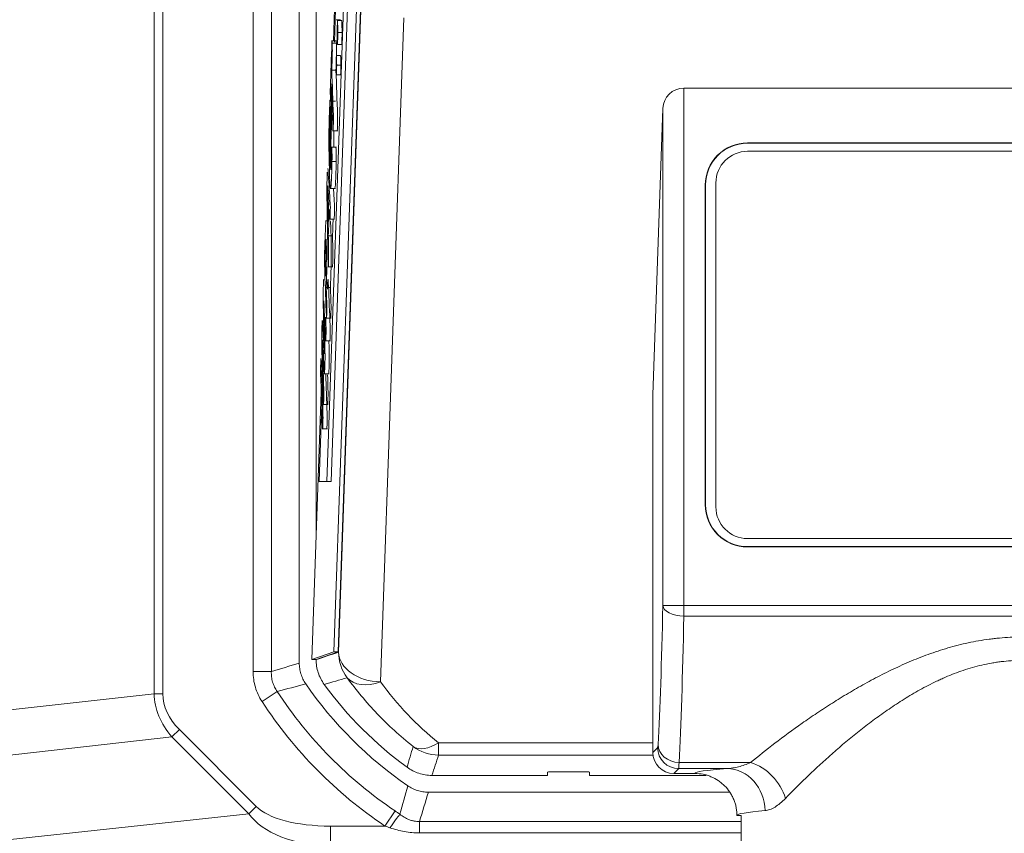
# Model space of a CAD drawing. Header units: millimetres. Extents: x 4 to 836, y 5 to 589.
# Tile 128 of 168: x 614 to 637, y 278 to 297. Entities that reach past the tile are written whole.
import ezdxf

# ---------------------------------------------------------------- set-up
doc = ezdxf.new("R2010")
doc.units = ezdxf.units.MM
doc.layers.add('1', color=7, linetype='Continuous', true_color=0xffffff)
doc.styles.add('ideas_simplex', font='simplex.shx')
doc.dimstyles.get("Standard").update_dxf_attribs({"dimtxt": 0.18, "dimasz": 0.18, "dimexe": 0.18, "dimexo": 0.0625, "dimgap": 0.09, "dimtad": 0, "dimtih": 1, "dimtoh": 1, "dimdec": 4, "dimzin": 0, "dimdsep": 46, "dimtxsty": 'Standard', "dimcen": 0.09, "dimadec": 0, "dimazin": 0, "dimtfac": 1, "dimtdec": 4, "dimtofl": 0, "dimtmove": 0, "dimatfit": 3, "dimfxl": 1, "dimtolj": 1, "dimtzin": 0, "dimarcsym": 0})

# ---------------------------------------------------------------- blocks, each defined once
blk = doc.blocks.new('_U0')
at = {"layer": '1', "color": 152, "lineweight": 13}
for p, q in [((645.148738, 334.481944), (561.58432, 334.481944)), ((617.67825, 260.481944), (561.58432, 260.481944))]:
    blk.add_line(p, q, dxfattribs=at)
at = {"layer": '1', "color": 27, "lineweight": 13}
blk.add_line((563.58432, 260.481944), (563.58432, 334.481944), dxfattribs=at)
at = {"layer": '1', "color": 87, "lineweight": 25}
for p, q in [((562.08432, 306.069444), (556.45932, 306.069444)), ((556.45932, 306.069444), (556.45932, 304.569444)), ((562.08432, 304.569444), (562.08432, 306.069444)), ((556.45932, 290.394444), (556.45932, 288.894444)), ((562.08432, 288.894444), (562.08432, 290.394444)), ((556.45932, 288.894444), (562.08432, 288.894444))]:
    blk.add_line(p, q, dxfattribs=at)
at = {"layer": '1', "color": 27, "lineweight": 18}
for points in [[(563.58432, 334.481944), (564.113301, 331.481946), (563.055339, 331.481942)], [(563.58432, 260.481944), (563.055339, 263.481942), (564.113301, 263.481946)]]:
    blk.add_solid(points, dxfattribs=at)
at = {"layer": '1', "color": 87, "linetype": 'Continuous', "lineweight": 25, "char_height": 3, "attachment_point": 7, "rotation": 90, "line_spacing_factor": 1.204819, "style": 'ideas_simplex'}
for s, insert in [('\\W1.2715;2.913', (561.93082, 290.341944)), ('\\W1.1250;74', (554.61832, 294.796944))]:
    blk.add_mtext(s, dxfattribs=dict(at, insert=insert))

msp = doc.modelspace()

# ---------------------------------------------------------------- linework, layer by layer
at = {"layer": '1', "color": 143, "linetype": 'Continuous', "lineweight": 13}
for p, q in [((616.801, 281.422), (616.801, 365.542)), ((617.006, 365.542), (617.006, 281.422)), ((619.152, 281.948), (619.152, 365.016)), ((619.585, 365.016), (619.585, 281.948)), ((619.152, 281.948), (619.585, 281.948)), ((619.364, 281.237), (619.726, 281.474)), ((610.301, 280.697), (616.801, 281.422)), ((616.801, 281.422), (617.006, 281.422)), ((617.223, 280.394), (617.399, 280.57)), ((617.399, 280.57), (619.224, 278.745)), ((617.223, 280.394), (609.933, 279.581)), ((619.048, 278.569), (617.223, 280.394)), ((619.048, 278.569), (619.224, 278.745)), ((609.053, 277.495), (619.048, 278.569)), ((622.284, 278.276), (622.526, 278.636)), ((620.989, 278.276), (622.284, 278.276)), ((620.989, 278.276), (620.989, 277.79)), ((623.105, 278.115), (623.105, 278.387)), ((623.105, 278.387), (630.749, 278.387)), ((630.749, 278.115), (623.105, 278.115))]:
    msp.add_line(p, q, dxfattribs=at)
at = {"layer": '1', "color": 143, "linetype": 'Continuous', "lineweight": 18}
for p, q in [((620.249, 282.15), (620.249, 364.814)), ((630.475, 279.082), (623.316, 279.082))]:
    msp.add_line(p, q, dxfattribs=at)
at = {"layer": '1', "color": 252, "linetype": 'Continuous', "lineweight": 18}
for p, q in [((620.649, 285.097), (620.649, 321.169)), ((626.149, 279.482), (623.4, 279.482)), ((626.149, 279.532), (626.149, 279.559)), ((626.149, 279.482), (626.149, 279.532)), ((626.449, 279.569), (626.849, 279.569)), ((627.149, 279.559), (627.149, 279.532)), ((627.149, 279.532), (627.149, 279.482)), ((629.915, 279.482), (627.149, 279.482))]:
    msp.add_line(p, q, dxfattribs=at)
at = {"layer": '1', "color": 7, "linetype": 'Continuous', "lineweight": 18}
for p, q in [((621.51, 303.788), (620.905, 286.462)), ((621.61, 303.788), (621.005, 286.462)), ((621.082, 296.903), (621.147, 298.748)), ((620.982, 294.04), (621.029, 295.364)), ((620.718, 286.462), (620.782, 288.29)), ((620.905, 286.462), (620.718, 286.462)), ((621.005, 286.462), (620.905, 286.462))]:
    msp.add_line(p, q, dxfattribs=at)
at = {"layer": '1', "color": 18, "linetype": 'Continuous', "lineweight": 18}
for p, q in [((621.062, 296.931), (621.125, 298.748)), ((621.613, 297.916), (621.072, 282.416)), ((621.713, 297.916), (621.172, 282.416)), ((621.012, 295.507), (621.012, 295.515)), ((620.972, 294.362), (621.012, 295.503)), ((664.399, 294.309), (630.899, 294.309)), ((620.956, 293.899), (620.956, 293.903)), ((630.149, 293.559), (630.149, 285.859)), ((620.913, 292.658), (620.914, 292.705)), ((620.549, 282.233), (620.771, 288.598)), ((630.899, 285.109), (664.399, 285.109)), ((621.072, 282.416), (620.549, 282.233)), ((621.172, 282.416), (620.649, 282.233)), ((621.072, 282.416), (621.172, 282.416)), ((620.549, 282.233), (620.649, 282.233))]:
    msp.add_line(p, q, dxfattribs=at)
at = {"layer": '1', "color": 252, "linetype": 'Continuous', "lineweight": 13}
for p, q in [((621.181, 282.41), (621.722, 297.896)), ((622.732, 297.482), (622.181, 281.703)), ((623.56, 279.964), (623.56, 280.256)), ((623.56, 280.256), (628.649, 280.256)), ((628.653, 279.964), (623.56, 279.964))]:
    msp.add_line(p, q, dxfattribs=at)
at = {"layer": '1', "color": 163, "linetype": 'Continuous', "lineweight": 18}
for p, q in [((621.226, 297.437), (621.126, 297.437)), ((621.257, 297.415), (621.157, 297.415)), ((621.267, 297.13), (621.167, 297.13)), ((621.257, 296.844), (621.157, 296.844)), ((621.23, 296.589), (621.13, 296.589)), ((621.238, 296.357), (621.138, 296.357)), ((621.23, 296.125), (621.13, 296.125))]:
    msp.add_line(p, q, dxfattribs=at)
at = {"layer": '1', "color": 5, "linetype": 'Continuous', "lineweight": 18}
for p, q in [((621.139, 296.931), (621.014, 296.931)), ((621.021, 296.234), (621.12, 296.234)), ((620.981, 295.502), (621.106, 295.502)), ((621.038, 294.793), (621.163, 294.793)), ((621.132, 294.407), (621.007, 294.407)), ((620.981, 293.425), (621.106, 293.425)), ((620.921, 293.206), (620.944, 293.206)), ((620.933, 292.658), (620.873, 292.658)), ((620.965, 292.697), (621.089, 292.697)), ((620.939, 292.301), (621.039, 292.301)), ((620.925, 291.565), (621.05, 291.565)), ((620.89, 291.073), (620.99, 291.073)), ((620.827, 290.279), (620.784, 290.279)), ((620.883, 290.342), (621.008, 290.342)), ((620.864, 289.804), (620.989, 289.804)), ((620.834, 289.022), (620.959, 289.022)), ((620.811, 288.297), (620.936, 288.297)), ((620.791, 287.718), (620.916, 287.718))]:
    msp.add_line(p, q, dxfattribs=at)
at = {"layer": '1', "color": 5, "linetype": 'Continuous', "lineweight": 13}
for p, q in [((621.03, 296.882), (621.13, 296.882)), ((621.026, 294.066), (621.126, 294.066))]:
    msp.add_line(p, q, dxfattribs=at)
at = {"layer": '1', "color": 27, "linetype": 'Continuous', "lineweight": 18}
for p, q in [((665.911, 295.81), (629.387, 295.81)), ((628.649, 288.521), (628.887, 295.328)), ((664.401, 294.51), (630.896, 294.51)), ((664.401, 294.503), (630.896, 294.503)), ((629.897, 293.51), (629.897, 285.911)), ((629.904, 293.51), (629.904, 285.911)), ((628.649, 288.521), (628.649, 280.027)), ((630.899, 284.916), (664.399, 284.916)), ((630.899, 284.909), (664.399, 284.909)), ((629.649, 279.527), (629.148, 279.527)), ((630.749, 278.527), (630.649, 278.527)), ((630.749, 278.527), (630.749, 269.997))]:
    msp.add_line(p, q, dxfattribs=at)
at = {"layer": '1', "color": 27, "linetype": 'Continuous', "lineweight": 13}
for p, q in [((629.387, 295.81), (629.387, 283.519)), ((628.887, 283.519), (628.887, 295.328)), ((629.904, 293.51), (629.897, 293.51)), ((629.904, 285.911), (629.897, 285.911)), ((629.387, 283.519), (628.887, 283.519)), ((629.387, 283.266), (629.387, 283.519)), ((629.387, 283.519), (665.911, 283.519)), ((665.911, 283.266), (629.387, 283.266)), ((628.649, 280.027), (628.765, 280.143)), ((629.265, 279.643), (629.148, 279.527)), ((630.415, 279.643), (629.265, 279.643)), ((629.273, 279.789), (630.973, 279.789))]:
    msp.add_line(p, q, dxfattribs=at)
at = {"layer": '1', "color": 27, "linetype": 'Continuous', "lineweight": 18}
for centre, radius, start, end in [((630.896, 293.51), 0.999, 89.972, 180), ((630.896, 293.51), 0.992, 89.9719, 180), ((630.898, 285.911), 1.001, 180, 270.0209), ((630.898, 285.911), 0.994, 180, 270.0281)]:
    msp.add_arc(centre, radius, start, end, dxfattribs=at)
at = {"layer": '1', "color": 18, "linetype": 'Continuous', "lineweight": 18}
for centre, start, end in [((630.899, 293.559), 90, 180), ((630.899, 285.859), 180, 270)]:
    msp.add_arc(centre, 0.75, start, end, dxfattribs=at)
at = {"layer": '1', "color": 143, "linetype": 'Continuous', "lineweight": 13}
for radius in [10.064, 10.497]:
    msp.add_arc((628.149, 286.982), radius, 213.1837, 236.031, dxfattribs=at)
at = {"layer": '1', "color": 143, "linetype": 'Continuous', "lineweight": 18}
msp.add_arc((628.149, 286.982), 9.4, 214.4893, 235.5107, dxfattribs=at)
at = {"layer": '1', "color": 252, "linetype": 'Continuous', "lineweight": 18}
for centre, radius, start, end in [((628.149, 286.982), 9.05, 216.1507, 233.8493), ((626.349, 279.532), 0.2, 171.9436, 180), ((626.949, 279.532), 0.2, 360, 8.0564)]:
    msp.add_arc(centre, radius, start, end, dxfattribs=at)
at = {"layer": '1', "color": 27, "linetype": 'Continuous', "lineweight": 18}
for centre, major_axis, ratio, start_param, end_param in [((629.387, 295.311), (-0.5, 0), 0.998473, 4.712389, 6.248279), ((629.149, 280.028), (0.354, 0.354), 0.998783, 2.356803, 3.926382)]:
    msp.add_ellipse(centre, major_axis=major_axis, ratio=ratio, start_param=start_param, end_param=end_param, dxfattribs=at)
at = {"layer": '1', "color": 27, "linetype": 'Continuous', "lineweight": 13}
for centre, major_axis, ratio, start_param, end_param in [((628.601, 288.327), (0, -9.5), 0.034921, 0.54744, 1.040085), ((629.387, 283.519), (0.5, -0.01), 0.506068, 3.182067, 4.72276), ((629.1, 288.327), (0, -10), 0.033175, 0.54744, 1.040085), ((628.764, 280.643), (0, -0.5), 0.034921, 0.034907, 0.54744), ((629.265, 280.143), (-0.354, 0.354), 0.998783, 0.786007, 2.355586), ((629.273, 280.216), (0.499, -0.029), 0.85348, 3.208612, 4.761242), ((629.264, 280.643), (0, -1), 0.01746, 0.034907, 0.54744), ((637.399, 279.526), (-7.75, 0), 0.034921, 5.834604, 6.278682), ((630.415, 278.644), (0.072, -0.997), 0.900618, 1.505546, 3.061206), ((630.973, 278.935), (0.671, -0.742), 0.740007, 0.981103, 2.256665), ((637.399, 278.527), (-6.75, 0), 0.040094, 5.834604, 6.283185)]:
    msp.add_ellipse(centre, major_axis=major_axis, ratio=ratio, start_param=start_param, end_param=end_param, dxfattribs=at)
at = {"layer": '1', "color": 252, "linetype": 'Continuous', "lineweight": 13}
for centre, major_axis, ratio, start_param, end_param in [((622.181, 282.41), (-0.321, 0.947), 0.999321, 1.244146, 1.897446), ((622.181, 282.41), (-0.999, 0.035), 0.706891, 0.04936, 1.595477), ((622.181, 282.41), (-0.811, -0.585), 0.629764, 0.044943, 1.144003), ((628.149, 286.018), (0, -7.367), 0.99939, 5.338076, 5.610261), ((623.56, 280.963), (-0.624, -0.782), 0.529088, 0.041139, 0.985042), ((623.56, 280.963), (-0.947, 0.32), 0.999321, 1.245279, 1.896314)]:
    msp.add_ellipse(centre, major_axis=major_axis, ratio=ratio, start_param=start_param, end_param=end_param, dxfattribs=at)
at = {"layer": '1', "color": 143, "linetype": 'Continuous', "lineweight": 13}
for centre, major_axis, ratio, start_param, end_param in [((623.092, 281.986), (-6.282, -0.701), 0.474581, 6.237631, 6.59893), ((623.092, 281.986), (6.079, 0.678), 0.408696, 3.096038, 3.457337), ((621.508, 279.305), (2.439, 0.262), 0.407595, 3.458984, 4.454618), ((621.508, 279.305), (-2.642, -0.284), 0.564501, 0.317391, 1.313025), ((622.403, 278.195), (0.285, 0.411), 0.046541, 0.524225, 1.503737)]:
    msp.add_ellipse(centre, major_axis=major_axis, ratio=ratio, start_param=start_param, end_param=end_param, dxfattribs=at)
at = {"layer": '1', "color": 252, "linetype": 'Continuous', "lineweight": 18}
for centre, start_param, end_param in [((626.449, 279.559), 4.712389, 6.283185), ((626.849, 279.559), 3.141593, 4.712389)]:
    msp.add_ellipse(centre, major_axis=(-0.3, 0), ratio=0.034921, start_param=start_param, end_param=end_param, dxfattribs=at)
at = {"layer": '1', "color": 163, "linetype": 'Continuous', "lineweight": 18}
for points in [[(621.147, 297.13), (621.151, 297.225), (621.154, 297.32), (621.157, 297.415)], [(621.157, 297.415), (621.161, 297.32), (621.164, 297.225), (621.167, 297.13)], [(621.257, 297.415), (621.261, 297.32), (621.264, 297.225), (621.267, 297.13)], [(621.157, 296.844), (621.154, 296.939), (621.151, 297.034), (621.147, 297.13)], [(621.167, 297.13), (621.164, 297.034), (621.161, 296.939), (621.157, 296.844)], [(621.267, 297.13), (621.264, 297.034), (621.261, 296.939), (621.257, 296.844)], [(621.122, 296.357), (621.125, 296.434), (621.128, 296.512), (621.13, 296.589)], [(621.13, 296.589), (621.133, 296.512), (621.136, 296.434), (621.138, 296.357)], [(621.23, 296.589), (621.233, 296.512), (621.236, 296.434), (621.238, 296.357)], [(621.13, 296.125), (621.128, 296.202), (621.125, 296.28), (621.122, 296.357)], [(621.138, 296.357), (621.136, 296.28), (621.133, 296.202), (621.13, 296.125)], [(621.238, 296.357), (621.236, 296.28), (621.233, 296.202), (621.23, 296.125)]]:
    msp.add_open_spline(points, degree=3, dxfattribs=at)
at = {"layer": '1', "color": 5, "linetype": 'Continuous', "lineweight": 18}
for points, knots in [([(620.991, 295.521), (620.99, 295.529), (620.99, 295.539), (620.99, 295.552), (620.989, 295.578), (620.988, 295.604), (620.987, 295.629), (620.984, 295.696), (620.984, 295.77), (620.987, 295.836), (620.999, 296.185), (621.011, 296.533), (621.023, 296.882), (621.026, 296.948), (621.028, 296.948), (621.03, 296.882)], [0, 0, 0, 0, 0.021971, 0.021971, 0.021971, 0.073879, 0.073879, 0.073879, 0.185821, 0.185821, 0.185821, 0.88822, 0.88822, 0.88822, 1, 1, 1, 1]), ([(621.03, 296.882), (621.031, 296.856), (621.032, 296.83), (621.033, 296.804), (621.035, 296.738), (621.035, 296.664), (621.033, 296.597), (621.029, 296.476), (621.025, 296.355), (621.021, 296.234)], [0, 0, 0, 0, 0.127562, 0.127562, 0.127562, 0.401794, 0.401794, 0.401794, 1, 1, 1, 1]), ([(621.13, 296.882), (621.131, 296.856), (621.132, 296.83), (621.133, 296.804), (621.135, 296.738), (621.135, 296.664), (621.133, 296.597), (621.133, 296.591), (621.133, 296.586), (621.133, 296.58)], [0, 0, 0, 0, 0.295731, 0.295731, 0.295731, 0.931494, 0.931494, 0.931494, 1, 1, 1, 1]), ([(621.021, 296.234), (621.033, 295.877), (621.045, 295.52), (621.058, 295.162), (621.06, 295.096), (621.06, 295.022), (621.058, 294.956), (621.057, 294.918), (621.055, 294.88), (621.054, 294.843), (621.052, 294.776), (621.049, 294.776), (621.047, 294.842), (621.034, 295.2), (621.022, 295.557), (621.009, 295.915)], [0, 0, 0, 0, 0.413825, 0.413825, 0.413825, 0.478125, 0.478125, 0.478125, 0.521836, 0.521836, 0.521836, 0.586136, 0.586136, 0.586136, 1, 1, 1, 1]), ([(621.12, 296.234), (621.133, 295.877), (621.145, 295.52), (621.158, 295.162), (621.16, 295.096), (621.16, 295.022), (621.158, 294.956), (621.157, 294.918), (621.155, 294.88), (621.154, 294.843), (621.153, 294.809), (621.152, 294.792), (621.15, 294.793)], [0, 0, 0, 0, 0.746113, 0.746113, 0.746113, 0.862045, 0.862045, 0.862045, 0.940854, 0.940854, 0.940854, 1, 1, 1, 1]), ([(621.009, 295.915), (621.005, 295.794), (621.001, 295.673), (620.997, 295.552), (620.996, 295.519), (620.994, 295.503), (620.993, 295.502)], [0, 0, 0, 0, 0.81487, 0.81487, 0.81487, 1, 1, 1, 1]), ([(620.976, 295.5), (620.979, 295.546), (620.981, 295.533), (620.984, 295.473), (620.984, 295.448), (620.985, 295.423), (620.986, 295.397), (620.989, 295.324), (620.988, 295.249), (620.985, 295.189), (620.965, 294.817), (620.965, 294.506), (620.982, 294.024), (620.985, 293.95), (620.989, 293.909)], [0, 0, 0, 0, 0.098918, 0.098918, 0.098918, 0.145674, 0.145674, 0.145674, 0.255997, 0.255997, 0.255997, 0.838896, 0.838896, 1, 1, 1, 1]), ([(621.026, 294.066), (621.01, 293.322), (620.987, 293.218), (620.946, 294.373), (620.95, 295.046), (620.976, 295.5)], [0, 0, 0, 0, 0.498009, 0.498009, 1, 1, 1, 1]), ([(620.995, 293.872), (621.001, 293.873), (621.008, 294.017), (621.015, 294.33), (621.017, 294.421), (621.02, 294.433), (621.022, 294.36), (621.023, 294.335), (621.024, 294.31), (621.025, 294.285), (621.027, 294.224), (621.028, 294.151), (621.026, 294.066)], [0, 0, 0, 0, 0.552334, 0.552334, 0.552334, 0.740484, 0.740484, 0.740484, 0.820177, 0.820177, 0.820177, 1, 1, 1, 1]), ([(621.119, 294.407), (621.12, 294.409), (621.121, 294.393), (621.122, 294.36), (621.123, 294.335), (621.124, 294.31), (621.125, 294.285), (621.127, 294.224), (621.127, 294.151), (621.126, 294.066)], [0, 0, 0, 0, 0.247312, 0.247312, 0.247312, 0.478449, 0.478449, 0.478449, 1, 1, 1, 1]), ([(620.939, 292.301), (620.942, 292.178), (620.944, 292.055), (620.946, 291.932), (620.948, 291.857), (620.947, 291.79), (620.945, 291.729), (620.944, 291.691), (620.943, 291.652), (620.941, 291.614), (620.939, 291.539), (620.936, 291.552), (620.934, 291.644), (620.926, 292.073), (620.918, 292.503), (620.91, 292.932), (620.903, 293.293), (620.904, 293.496), (620.913, 293.755), (620.914, 293.786), (620.915, 293.811)], [0, 0, 0, 0, 0.119707, 0.119707, 0.119707, 0.183008, 0.183008, 0.183008, 0.229321, 0.229321, 0.229321, 0.300308, 0.300308, 0.300308, 0.715232, 0.715232, 0.715232, 0.961019, 0.961019, 1, 1, 1, 1]), ([(620.939, 293.764), (620.954, 293.533), (620.969, 293.302), (620.984, 293.07), (620.987, 293.02), (620.988, 292.941), (620.985, 292.867), (620.984, 292.828), (620.982, 292.789), (620.981, 292.75), (620.979, 292.689), (620.977, 292.681), (620.974, 292.722)], [0, 0, 0, 0, 0.696265, 0.696265, 0.696265, 0.815256, 0.815256, 0.815256, 0.894008, 0.894008, 0.894008, 1, 1, 1, 1]), ([(620.93, 293.437), (620.925, 293.506), (620.923, 293.508), (620.919, 293.391), (620.919, 293.334), (620.921, 293.206)], [0, 0, 0, 0, 0.499807, 0.499807, 1, 1, 1, 1]), ([(621.061, 293.425), (621.069, 293.307), (621.076, 293.188), (621.084, 293.07), (621.087, 293.02), (621.088, 292.941), (621.085, 292.867), (621.084, 292.828), (621.082, 292.789), (621.081, 292.75), (621.08, 292.715), (621.078, 292.697), (621.077, 292.697)], [0, 0, 0, 0, 0.578767, 0.578767, 0.578767, 0.772081, 0.772081, 0.772081, 0.900023, 0.900023, 0.900023, 1, 1, 1, 1]), ([(620.892, 290.392), (620.879, 290.737), (620.867, 291.082), (620.855, 291.426), (620.847, 291.66), (620.848, 291.855), (620.856, 292.097), (620.858, 292.147), (620.86, 292.198), (620.862, 292.249), (620.871, 292.505), (620.878, 292.656), (620.886, 292.658)], [0, 0, 0, 0, 0.44939, 0.44939, 0.44939, 0.688879, 0.688879, 0.688879, 0.755259, 0.755259, 0.755259, 1, 1, 1, 1]), ([(620.986, 292.658), (620.991, 292.66), (620.996, 292.586), (621.016, 292.025), (621.011, 291.694), (620.996, 291.257), (620.994, 291.195), (620.992, 291.134), (620.99, 291.073)], [0, 0, 0, 0, 0.258592, 0.258592, 0.881156, 0.881156, 0.881156, 1, 1, 1, 1]), ([(621.039, 292.301), (621.041, 292.178), (621.044, 292.055), (621.046, 291.932), (621.048, 291.857), (621.047, 291.79), (621.045, 291.729), (621.044, 291.691), (621.043, 291.652), (621.041, 291.614), (621.04, 291.58), (621.039, 291.564), (621.038, 291.565)], [0, 0, 0, 0, 0.458437, 0.458437, 0.458437, 0.700857, 0.700857, 0.700857, 0.87822, 0.87822, 0.87822, 1, 1, 1, 1]), ([(620.88, 292.201), (620.878, 292.172), (620.875, 292.112), (620.872, 292.02), (620.871, 291.978), (620.869, 291.936), (620.868, 291.894), (620.865, 291.816), (620.866, 291.761), (620.868, 291.695), (620.872, 291.577), (620.876, 291.459), (620.88, 291.341)], [0, 0, 0, 0, 0.218176, 0.218176, 0.218176, 0.371808, 0.371808, 0.371808, 0.571704, 0.571704, 0.571704, 1, 1, 1, 1]), ([(620.88, 291.341), (620.883, 291.414), (620.886, 291.487), (620.888, 291.56), (620.896, 291.791), (620.897, 291.93), (620.891, 292.107)], [0, 0, 0, 0, 0.324315, 0.324315, 0.324315, 1, 1, 1, 1]), ([(620.906, 291.566), (620.903, 291.468), (620.9, 291.366), (620.896, 291.257), (620.894, 291.195), (620.892, 291.134), (620.89, 291.073)], [0, 0, 0, 0, 0.565771, 0.565771, 0.565771, 1, 1, 1, 1]), ([(620.918, 291.037), (620.919, 291.066), (620.92, 291.095), (620.927, 291.308), (620.933, 291.311), (620.942, 291.114), (620.956, 290.799), (620.969, 290.484), (620.983, 290.169), (620.986, 290.108), (620.986, 290.032), (620.984, 289.962), (620.982, 289.927), (620.981, 289.891), (620.98, 289.855), (620.979, 289.82), (620.977, 289.803), (620.976, 289.804)], [0, 0, 0, 0, 0.038908, 0.038908, 0.279524, 0.279524, 0.279524, 0.816542, 0.816542, 0.816542, 0.902096, 0.902096, 0.902096, 0.955957, 0.955957, 0.955957, 1, 1, 1, 1]), ([(620.821, 290.517), (620.815, 290.78), (620.815, 290.941), (620.824, 291.216), (620.827, 291.262), (620.831, 291.262)], [0, 0, 0, 0, 0.667023, 0.667023, 1, 1, 1, 1]), ([(620.89, 291.073), (620.894, 290.951), (620.898, 290.83), (620.903, 290.709), (620.905, 290.643), (620.905, 290.569), (620.903, 290.502), (620.901, 290.466), (620.9, 290.429), (620.899, 290.392), (620.896, 290.326), (620.894, 290.326), (620.892, 290.392)], [0, 0, 0, 0, 0.450739, 0.450739, 0.450739, 0.657245, 0.657245, 0.657245, 0.793455, 0.793455, 0.793455, 1, 1, 1, 1]), ([(620.99, 291.073), (620.994, 290.951), (620.998, 290.83), (621.002, 290.709), (621.005, 290.643), (621.005, 290.569), (621.002, 290.502), (621.001, 290.466), (621, 290.429), (620.999, 290.392), (620.998, 290.36), (620.996, 290.344), (620.995, 290.342)], [0, 0, 0, 0, 0.504694, 0.504694, 0.504694, 0.73592, 0.73592, 0.73592, 0.888434, 0.888434, 0.888434, 1, 1, 1, 1]), ([(620.832, 290.699), (620.841, 290.334), (620.849, 289.969), (620.858, 289.603), (620.862, 289.438), (620.861, 289.303), (620.85, 289.006), (620.846, 288.98), (620.84, 289.09), (620.827, 289.333), (620.814, 289.577), (620.802, 289.82)], [0, 0, 0, 0, 0.361895, 0.361895, 0.361895, 0.500133, 0.500133, 0.638066, 0.638066, 0.638066, 1, 1, 1, 1]), ([(620.834, 290.746), (620.833, 290.759), (620.833, 290.76), (620.832, 290.73), (620.832, 290.716), (620.832, 290.699)], [0, 0, 0, 0, 0.510903, 0.510903, 1, 1, 1, 1]), ([(620.875, 290.371), (620.877, 290.303), (620.88, 290.236), (620.883, 290.169), (620.886, 290.108), (620.886, 290.032), (620.884, 289.962), (620.882, 289.927), (620.881, 289.891), (620.88, 289.855), (620.878, 289.791), (620.875, 289.786), (620.873, 289.845), (620.86, 290.145), (620.847, 290.446), (620.834, 290.746)], [0, 0, 0, 0, 0.135984, 0.135984, 0.135984, 0.237562, 0.237562, 0.237562, 0.301512, 0.301512, 0.301512, 0.39856, 0.39856, 0.39856, 1, 1, 1, 1]), ([(620.82, 288.358), (620.809, 288.753), (620.798, 289.149), (620.787, 289.544), (620.78, 289.79), (620.78, 289.961), (620.793, 290.327), (620.799, 290.321), (620.808, 290.141)], [0, 0, 0, 0, 0.527315, 0.527315, 0.527315, 0.763174, 0.763174, 1, 1, 1, 1]), ([(620.808, 290.141), (620.819, 289.934), (620.83, 289.727), (620.84, 289.52), (620.842, 289.493), (620.843, 289.493), (620.843, 289.508)], [0, 0, 0, 0, 0.927557, 0.927557, 0.927557, 1, 1, 1, 1]), ([(620.802, 289.82), (620.801, 289.832), (620.801, 289.834), (620.8, 289.804), (620.8, 289.788), (620.8, 289.77)], [0, 0, 0, 0, 0.486654, 0.486654, 1, 1, 1, 1]), ([(620.8, 289.77), (620.81, 289.4), (620.821, 289.03), (620.831, 288.66), (620.833, 288.588), (620.833, 288.518), (620.831, 288.454), (620.83, 288.418), (620.829, 288.383), (620.827, 288.347), (620.825, 288.277), (620.822, 288.282), (620.82, 288.358)], [0, 0, 0, 0, 0.696183, 0.696183, 0.696183, 0.808446, 0.808446, 0.808446, 0.882625, 0.882625, 0.882625, 1, 1, 1, 1]), ([(620.953, 289.804), (620.955, 289.737), (620.956, 289.67), (620.958, 289.603), (620.962, 289.438), (620.961, 289.303), (620.952, 289.068), (620.95, 289.023), (620.947, 289.022)], [0, 0, 0, 0, 0.233311, 0.233311, 0.233311, 0.718625, 0.718625, 1, 1, 1, 1]), ([(620.8, 287.767), (620.785, 288.185), (620.771, 288.603), (620.756, 289.02), (620.754, 289.087), (620.754, 289.161), (620.756, 289.227), (620.758, 289.265), (620.759, 289.302), (620.76, 289.34), (620.761, 289.373), (620.763, 289.39), (620.764, 289.39)], [0, 0, 0, 0, 0.775376, 0.775376, 0.775376, 0.878538, 0.878538, 0.878538, 0.948504, 0.948504, 0.948504, 1, 1, 1, 1]), ([(620.767, 289.34), (620.782, 288.923), (620.797, 288.505), (620.811, 288.087), (620.813, 288.021), (620.813, 287.947), (620.811, 287.881), (620.81, 287.843), (620.808, 287.805), (620.807, 287.768), (620.805, 287.701), (620.802, 287.701), (620.8, 287.767)], [0, 0, 0, 0, 0.737359, 0.737359, 0.737359, 0.835462, 0.835462, 0.835462, 0.901998, 0.901998, 0.901998, 1, 1, 1, 1]), ([(620.878, 289.022), (620.889, 288.711), (620.9, 288.399), (620.911, 288.087), (620.913, 288.021), (620.913, 287.947), (620.911, 287.881), (620.91, 287.843), (620.908, 287.805), (620.907, 287.768), (620.906, 287.734), (620.905, 287.718), (620.903, 287.718)], [0, 0, 0, 0, 0.720397, 0.720397, 0.720397, 0.848865, 0.848865, 0.848865, 0.935995, 0.935995, 0.935995, 1, 1, 1, 1]), ([(620.922, 288.999), (620.925, 288.886), (620.928, 288.773), (620.931, 288.66), (620.933, 288.588), (620.933, 288.518), (620.931, 288.454), (620.93, 288.418), (620.929, 288.383), (620.927, 288.347), (620.926, 288.314), (620.925, 288.297), (620.924, 288.297)], [0, 0, 0, 0, 0.46813, 0.46813, 0.46813, 0.715066, 0.715066, 0.715066, 0.878231, 0.878231, 0.878231, 1, 1, 1, 1])]:
    msp.add_open_spline(points, degree=3, knots=knots, dxfattribs=at)
for points in [[(621.127, 296.931), (621.128, 296.932), (621.129, 296.915), (621.13, 296.882)], [(621.124, 296.322), (621.122, 296.293), (621.121, 296.264), (621.12, 296.234)], [(621.071, 294.801), (621.069, 294.67), (621.069, 294.54), (621.071, 294.406)], [(620.925, 293.902), (620.929, 293.902), (620.933, 293.857), (620.939, 293.764)], [(621.126, 294.066), (621.117, 293.643), (621.105, 293.426), (621.093, 293.425)], [(620.949, 293.118), (620.943, 293.225), (620.936, 293.331), (620.93, 293.437)], [(620.921, 293.206), (620.925, 293.017), (620.929, 292.828), (620.933, 292.639)], [(620.933, 292.639), (620.938, 292.799), (620.944, 292.958), (620.949, 293.118)], [(620.961, 292.929), (620.954, 292.719), (620.946, 292.51), (620.939, 292.301)], [(620.974, 292.722), (620.97, 292.791), (620.965, 292.86), (620.961, 292.929)], [(621.053, 292.697), (621.048, 292.565), (621.044, 292.433), (621.039, 292.301)], [(620.891, 292.107), (620.888, 292.182), (620.886, 292.219), (620.884, 292.22)], [(620.843, 289.587), (620.836, 289.897), (620.828, 290.207), (620.821, 290.517)], [(620.843, 289.508), (620.844, 289.522), (620.844, 289.547), (620.843, 289.587)]]:
    msp.add_open_spline(points, degree=3, dxfattribs=at)
at = {"layer": '1', "color": 27, "linetype": 'Continuous', "lineweight": 13, "extrusion": (4.6287e-09, -1.58356e-14, -1)}
msp.add_open_spline([(630.896, 294.502), (630.896, 294.504), (630.896, 294.507), (630.896, 294.509)], degree=3, dxfattribs=at)
at = {"layer": '1', "color": 27, "linetype": 'Continuous', "lineweight": 13}
msp.add_open_spline([(630.899, 284.916), (630.899, 284.909)], degree=1, dxfattribs=at)
for points, knots in [([(630.973, 279.789), (631.153, 279.937), (631.347, 280.091), (631.756, 280.402), (631.972, 280.561), (632.313, 280.801), (632.43, 280.881), (632.58, 280.981), (632.64, 281.021), (632.762, 281.101), (632.854, 281.161), (633.041, 281.279), (633.168, 281.357), (633.425, 281.511), (633.556, 281.586), (633.823, 281.734), (633.959, 281.806), (634.237, 281.947), (634.378, 282.015), (634.667, 282.146), (634.814, 282.209), (635.041, 282.299), (635.117, 282.328), (635.271, 282.384), (635.349, 282.41), (635.584, 282.487), (635.742, 282.534), (636.063, 282.615), (636.225, 282.651), (636.473, 282.694), (636.556, 282.706), (636.681, 282.723), (636.723, 282.728), (636.807, 282.737), (637.017, 282.758), (637.396, 282.775), (637.732, 282.761), (637.942, 282.742), (637.984, 282.738), (638.067, 282.729), (638.109, 282.724), (638.235, 282.707), (638.318, 282.695), (638.566, 282.652), (638.728, 282.617), (639.048, 282.536), (639.363, 282.444), (639.669, 282.333), (639.858, 282.259), (639.896, 282.244), (639.971, 282.213), (640.009, 282.197), (640.12, 282.15), (640.194, 282.118), (640.412, 282.019), (640.554, 281.95), (640.833, 281.809), (640.97, 281.736), (641.238, 281.588), (641.37, 281.512), (641.628, 281.358), (641.755, 281.28), (641.942, 281.162), (642.034, 281.102), (642.125, 281.042), (642.186, 281.002), (642.216, 280.982), (642.366, 280.882), (642.483, 280.801), (642.825, 280.562), (643.041, 280.403), (643.451, 280.091), (643.644, 279.938), (643.825, 279.789)], [0, 0, 0, 0, 0.0625, 0.0625, 0.125, 0.125, 0.15625, 0.15625, 0.164062, 0.171875, 0.1875, 0.1875, 0.21875, 0.21875, 0.25, 0.25, 0.28125, 0.28125, 0.3125, 0.3125, 0.34375, 0.34375, 0.359375, 0.359375, 0.375, 0.375, 0.40625, 0.40625, 0.4375, 0.4375, 0.453125, 0.453125, 0.460937, 0.460937, 0.46875, 0.5, 0.53125, 0.53125, 0.539062, 0.539062, 0.546875, 0.546875, 0.5625, 0.5625, 0.59375, 0.59375, 0.625, 0.65625, 0.65625, 0.664062, 0.664062, 0.671875, 0.671875, 0.6875, 0.6875, 0.71875, 0.71875, 0.75, 0.75, 0.78125, 0.78125, 0.8125, 0.8125, 0.828125, 0.835937, 0.835937, 0.84375, 0.84375, 0.875, 0.875, 0.9375, 0.9375, 1, 1, 1, 1]), ([(642.996, 278.935), (642.844, 279.092), (642.683, 279.254), (642.34, 279.585), (642.159, 279.753), (641.873, 280.009), (641.774, 280.095), (641.623, 280.223), (641.572, 280.266), (641.469, 280.352), (641.417, 280.395), (641.259, 280.523), (641.151, 280.608), (640.932, 280.775), (640.82, 280.858), (640.591, 281.021), (640.473, 281.101), (640.233, 281.258), (640.111, 281.335), (639.921, 281.446), (639.857, 281.483), (639.76, 281.537), (639.727, 281.554), (639.662, 281.59), (639.628, 281.607), (639.462, 281.693), (639.326, 281.757), (639.05, 281.876), (638.909, 281.93), (638.621, 282.027), (638.475, 282.069), (638.249, 282.121), (638.173, 282.137), (638.057, 282.157), (638.018, 282.163), (637.94, 282.175), (637.902, 282.18), (637.708, 282.203), (637.397, 282.221), (637.086, 282.202), (636.891, 282.179), (636.852, 282.174), (636.775, 282.163), (636.659, 282.144), (636.544, 282.12), (636.319, 282.068), (636.171, 282.025), (635.882, 281.928), (635.74, 281.873), (635.566, 281.798), (635.531, 281.782), (635.462, 281.751), (635.428, 281.735), (635.325, 281.686), (635.258, 281.653), (635.06, 281.551), (634.931, 281.479), (634.681, 281.331), (634.559, 281.255), (634.32, 281.099), (634.204, 281.019), (633.975, 280.856), (633.864, 280.774), (633.645, 280.606), (633.537, 280.522), (633.38, 280.394), (633.327, 280.351), (633.224, 280.266), (633.173, 280.223), (633.022, 280.094), (632.924, 280.008), (632.638, 279.753), (632.457, 279.584), (632.115, 279.254), (631.953, 279.092), (631.802, 278.935)], [0, 0, 0, 0, 0.0625, 0.0625, 0.125, 0.125, 0.15625, 0.15625, 0.171875, 0.171875, 0.1875, 0.1875, 0.21875, 0.21875, 0.25, 0.25, 0.28125, 0.28125, 0.3125, 0.3125, 0.328125, 0.328125, 0.335938, 0.335938, 0.34375, 0.34375, 0.375, 0.375, 0.40625, 0.40625, 0.4375, 0.4375, 0.453125, 0.453125, 0.460938, 0.460938, 0.46875, 0.46875, 0.5, 0.53125, 0.53125, 0.539063, 0.539063, 0.546875, 0.5625, 0.5625, 0.59375, 0.59375, 0.625, 0.625, 0.632813, 0.632813, 0.640625, 0.640625, 0.65625, 0.65625, 0.6875, 0.6875, 0.71875, 0.71875, 0.75, 0.75, 0.78125, 0.78125, 0.8125, 0.8125, 0.828125, 0.828125, 0.84375, 0.84375, 0.875, 0.875, 0.9375, 0.9375, 1, 1, 1, 1]), ([(630.973, 279.789), (630.925, 279.767), (630.83, 279.729), (630.735, 279.699), (630.665, 279.68), (630.642, 279.675), (630.595, 279.665), (630.572, 279.661), (630.504, 279.65), (630.459, 279.645), (630.415, 279.643)], [0, 0, 0, 0, 0.25, 0.5, 0.5, 0.625, 0.625, 0.75, 0.75, 1, 1, 1, 1]), ([(631.802, 278.935), (631.76, 278.892), (631.719, 278.853), (631.635, 278.784), (631.594, 278.755), (631.543, 278.723), (631.532, 278.718), (631.512, 278.706), (631.502, 278.701), (631.471, 278.686), (631.451, 278.678), (631.392, 278.656), (631.354, 278.647), (631.317, 278.644)], [0, 0, 0, 0, 0.25, 0.25, 0.5, 0.5, 0.5625, 0.5625, 0.625, 0.625, 0.75, 0.75, 1, 1, 1, 1])]:
    msp.add_open_spline(points, degree=3, knots=knots, dxfattribs=at)
at = {"layer": '1', "color": 252, "linetype": 'Continuous', "lineweight": 13}
for points in [[(620.649, 282.233), (620.826, 282.291), (621.004, 282.35), (621.181, 282.41)], [(621.387, 281.802), (621.205, 281.748), (621.023, 281.695), (620.841, 281.643)], [(622.81, 279.674), (622.857, 279.839), (622.905, 280.004), (622.954, 280.169)], [(623.56, 279.964), (623.505, 279.803), (623.452, 279.643), (623.4, 279.482)]]:
    msp.add_open_spline(points, degree=3, dxfattribs=at)
at = {"layer": '1', "color": 252, "linetype": 'Continuous', "lineweight": 18}
for points in [[(620.841, 281.643), (620.81, 281.686), (620.755, 281.775), (620.714, 281.872), (620.682, 281.973), (620.657, 282.075), (620.649, 282.18), (620.649, 282.233)], [(623.4, 279.482), (623.347, 279.482), (623.242, 279.49), (623.14, 279.515), (623.039, 279.548), (622.942, 279.588), (622.853, 279.643), (622.81, 279.674)]]:
    msp.add_open_spline(points, degree=3, knots=[0, 0, 0, 0, 0.25, 0.5, 0.5, 0.75, 1, 1, 1, 1], dxfattribs=at)
at = {"layer": '1', "color": 143, "linetype": 'Continuous', "lineweight": 13}
for points, knots in [([(619.364, 281.237), (619.329, 281.29), (619.299, 281.344), (619.246, 281.458), (619.224, 281.516), (619.188, 281.637), (619.174, 281.698), (619.156, 281.822), (619.152, 281.885), (619.152, 281.948)], [0, 0, 0, 0, 0.25, 0.25, 0.5, 0.5, 0.75, 0.75, 1, 1, 1, 1]), ([(619.585, 281.948), (619.583, 281.905), (619.585, 281.864), (619.595, 281.781), (619.604, 281.74), (619.628, 281.658), (619.643, 281.619), (619.68, 281.544), (619.702, 281.508), (619.726, 281.474)], [0, 0, 0, 0, 0.25, 0.25, 0.5, 0.5, 0.75, 0.75, 1, 1, 1, 1]), ([(622.64, 278.557), (622.674, 278.532), (622.708, 278.508), (622.78, 278.466), (622.817, 278.447), (622.875, 278.424), (622.895, 278.417), (622.926, 278.408), (622.936, 278.405), (622.957, 278.4), (622.968, 278.398), (623.02, 278.389), (623.062, 278.386), (623.105, 278.387)], [0, 0, 0, 0, 0.25, 0.25, 0.5, 0.5, 0.625, 0.625, 0.6875, 0.6875, 0.75, 0.75, 1, 1, 1, 1]), ([(623.105, 278.115), (623.045, 278.115), (622.986, 278.118), (622.867, 278.128), (622.807, 278.136), (622.69, 278.156), (622.632, 278.169), (622.517, 278.199), (622.46, 278.216), (622.403, 278.236)], [0, 0, 0, 0, 0.25, 0.25, 0.5, 0.5, 0.75, 0.75, 1, 1, 1, 1])]:
    msp.add_open_spline(points, degree=3, knots=knots, dxfattribs=at)
for points in [[(619.585, 281.948), (619.806, 282.014), (620.028, 282.081), (620.249, 282.15)], [(620.401, 281.659), (620.176, 281.596), (619.951, 281.534), (619.726, 281.474)], [(622.64, 278.557), (622.701, 278.783), (622.763, 279.008), (622.826, 279.234)], [(623.316, 279.082), (623.245, 278.85), (623.174, 278.619), (623.105, 278.387)], [(622.526, 278.636), (622.564, 278.61), (622.602, 278.584), (622.64, 278.557)], [(622.403, 278.236), (622.363, 278.249), (622.323, 278.263), (622.284, 278.276)]]:
    msp.add_open_spline(points, degree=3, dxfattribs=at)
at = {"layer": '1', "color": 143, "linetype": 'Continuous', "lineweight": 18}
for points in [[(620.249, 282.15), (620.249, 282.106), (620.255, 282.019), (620.274, 281.935), (620.294, 281.873), (620.301, 281.852), (620.317, 281.811), (620.326, 281.791), (620.354, 281.733), (620.376, 281.695), (620.401, 281.659)], [(622.826, 279.234), (622.862, 279.209), (622.937, 279.166), (623.017, 279.134), (623.08, 279.114), (623.101, 279.109), (623.143, 279.099), (623.165, 279.095), (623.229, 279.085), (623.273, 279.082), (623.316, 279.082)]]:
    msp.add_open_spline(points, degree=3, knots=[0, 0, 0, 0, 0.25, 0.5, 0.5, 0.625, 0.625, 0.75, 0.75, 1, 1, 1, 1], dxfattribs=at)
at = {"layer": '1', "color": 252, "linetype": 'Continuous', "lineweight": 13}
msp.add_open_spline([(622.954, 280.169), (622.799, 280.291), (622.651, 280.417), (622.367, 280.677), (622.231, 280.81), (621.971, 281.083), (621.846, 281.223), (621.608, 281.509), (621.495, 281.654), (621.387, 281.802)], degree=3, knots=[0, 0, 0, 0, 0.25, 0.25, 0.5, 0.5, 0.75, 0.75, 1, 1, 1, 1], dxfattribs=at)
at = {"layer": '1', "color": 27, "linetype": 'Continuous', "lineweight": 18}
msp.add_open_spline([(630.649, 278.527), (630.649, 278.531), (630.649, 278.535), (630.649, 278.543), (630.649, 278.547), (630.648, 278.559), (630.647, 278.584), (630.646, 278.609), (630.641, 278.658), (630.636, 278.69), (630.626, 278.739), (630.623, 278.755), (630.615, 278.787), (630.61, 278.802), (630.596, 278.849), (630.574, 278.911), (630.539, 278.984), (630.515, 279.027), (630.498, 279.056), (630.489, 279.069), (630.443, 279.138), (630.402, 279.188), (630.333, 279.257), (630.308, 279.279), (630.27, 279.311), (630.257, 279.321), (630.231, 279.34), (630.217, 279.35), (630.15, 279.395), (630.092, 279.426), (630.016, 279.457), (630.001, 279.463), (629.97, 279.474), (629.954, 279.479), (629.907, 279.494), (629.876, 279.502), (629.78, 279.521), (629.715, 279.527), (629.649, 279.527)], degree=3, knots=[0, 0, 0, 0, 0.007812, 0.007812, 0.015625, 0.015625, 0.03125, 0.0625, 0.0625, 0.125, 0.125, 0.15625, 0.15625, 0.1875, 0.1875, 0.25, 0.3125, 0.34375, 0.34375, 0.375, 0.375, 0.5, 0.5, 0.5625, 0.5625, 0.59375, 0.59375, 0.625, 0.625, 0.75, 0.75, 0.78125, 0.78125, 0.8125, 0.8125, 0.875, 0.875, 1, 1, 1, 1], dxfattribs=at)

# ---------------------------------------------------------------- dimensions: what is measured, and where the dimension line sits
at = {"layer": '1', "color": 87, "linetype": 'Continuous', "lineweight": 25}
dim = msp.add_linear_dim(base=(563.584, 334.482), p1=(623.149, 260.482), p2=(647.649, 334.482), angle=90, text='<>\\P[\\C87;{\\H1.00x;\\Fsimplex.shx;2.913\\Fsimplex.shx;}\\C87; ]', dimstyle='Standard', override={"dimtxt": 3, "dimasz": 3, "dimexe": 2, "dimexo": 2.5, "dimgap": 1.5, "dimtad": 1, "dimtih": 0, "dimtoh": 0, "dimdec": 2, "dimlfac": 1, "dimzin": 8, "dimdsep": 44, "dimlunit": 2, "dimtxsty": 'ideas_simplex', "dimsah": 1, "dimse1": 0, "dimse2": 0, "dimsd1": 0, "dimsd2": 0, "dimclrd": 27, "dimclre": 152, "dimclrt": 87, "dimtol": 0, "dimtm": -0.1, "dimtfac": 0.5, "dimtdec": 2, "dimtofl": 1, "dimtmove": 0, "dimtzin": 8, "dimlwd": 13, "dimlwe": 13}, dxfattribs=at)
dim.commit()
dim.dimension.update_dxf_attribs({"geometry": '_U0', "text_midpoint": (563.584, 297.482), "dimtype": 160})

doc.saveas('drawing.dxf')
